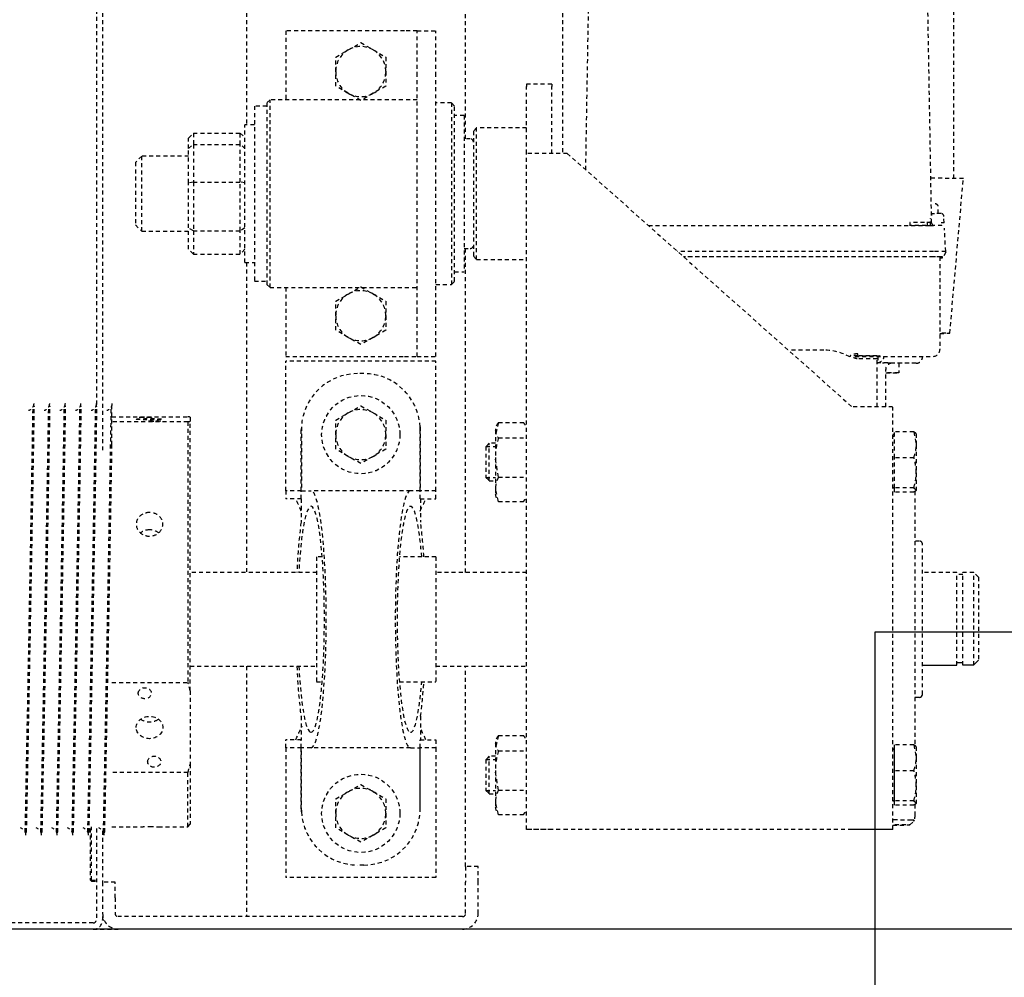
# Model space of a CAD drawing. Header units: centimetres. Extents: x 47725 to 65780, y 1892 to 12037.
# Tile 46 of 156: x 50528 to 50559, y 4527 to 4558. Entities that reach past the tile are written whole.
import ezdxf

# ---------------------------------------------------------------- set-up
doc = ezdxf.new("R2010")
doc.units = ezdxf.units.CM
doc.header["$LTSCALE"] = 0.02
doc.linetypes.add('DASHED2', pattern=[9.525, 6.35, -3.175])
for name, color, linetype in [('33 - linia 2', 3, 'Continuous'), ('A-ELEWACJE', 3, 'Continuous'), ('CKDRZWI_', 7, 'Continuous')]:
    doc.layers.add(name, color=color, linetype=linetype)
doc.layers.add('CKPOM_POWIERZ', color=1, linetype='Continuous', plot=False)

# ---------------------------------------------------------------- blocks, each defined once
blk = doc.blocks.new('A$7E8814B27261F1')
at = {"color": 7, "linetype": 'DASHED2', "ltscale": 10}
for p, q in [((200, 301), (200, 349.66)), ((202, 301), (202, 349.66)), ((231, 322.72), (231, 322.3)), ((367, 319.8), (367, 320.22)), ((231, 317.72), (231, 317.3)), ((367, 314.8), (367, 315.22)), ((231, 312.72), (231, 312.3)), ((367, 309.8), (367, 310.22)), ((231, 307.72), (231, 307.31)), ((367, 304.8), (367, 305.22)), ((231, 302.72), (231, 302.31)), ((200, 301), (200, 293)), ((232.13, 300), (203, 300)), ((215.8, 302), (215.3, 301.5)), ((215.3, 301.5), (215.7, 301.5)), ((215.3, 301.5), (215.3, 300)), ((216.2, 302), (215.7, 301.5)), ((215.7, 301.5), (232.7, 301.5)), ((215.7, 301.5), (215.7, 300)), ((216.2, 302), (215.8, 302)), ((232.2, 302), (216.2, 302)), ((367, 299.81), (367, 300.22)), ((636.73, 300), (367, 300)), ((204, 298), (203, 298)), ((203, 298), (203, 297.58)), ((204, 298), (204, 297.9)), ((210, 298), (205, 298)), ((215, 298), (210, 298)), ((215, 294), (215, 298)), ((231.46, 298), (215, 298)), ((231, 297.72), (231, 297.31)), ((554, 298), (353, 298)), ((200, 183), (200, 293)), ((204, 183), (204, 293)), ((210, 294), (205, 294)), ((210, 294), (215, 294)), ((232.75, 295), (232.75, 285.82)), ((250.04, 270.75), (250.04, 295)), ((278.85, 295), (278.85, 270.75)), ((354.75, 295), (367, 295)), ((362.13, 270.75), (362.13, 295)), ((363.73, 295), (363.73, 270.75)), ((367, 295), (367, 295.22)), ((425, 287.5), (423, 285.5)), ((445, 287.5), (425, 287.5)), ((447, 285.5), (445, 287.5)), ((423, 285.5), (447, 285.5)), ((423, 285.5), (423, 270.5)), ((447, 270.5), (447, 285.5)), ((232.75, 280.15), (232.75, 270.75)), ((232.75, 270.75), (250.04, 270.75)), ((232.75, 270.75), (233.5, 270)), ((362.13, 270.75), (278.85, 270.75)), ((252.71, 270), (233.5, 270)), ((276.18, 270), (252.71, 270)), ((276.18, 270), (362.28, 270)), ((284, 270), (284, 229.6)), ((314, 229.6), (314, 270)), ((363.58, 270), (362.28, 270)), ((415.65, 269), (417.25, 270.5)), ((415.65, 269), (415.65, 254)), ((423.11, 269), (415.65, 269)), ((417.25, 270.5), (424.06, 270.5)), ((423.11, 269), (424.06, 270.5)), ((423.11, 269), (423.11, 254)), ((438.69, 269), (423.11, 269)), ((424.06, 270.5), (438.43, 270.5)), ((438.43, 270.5), (449.39, 270.5)), ((438.69, 269), (438.43, 270.5)), ((438.69, 269), (438.69, 254)), ((450.71, 269), (438.69, 269)), ((449.39, 270.5), (452.75, 270.5)), ((449.39, 270.5), (450.71, 269)), ((450.71, 269), (450.71, 254)), ((454.35, 269), (450.71, 269)), ((452.75, 270.5), (454.35, 269)), ((454.35, 269), (454.35, 254)), ((284, 252), (204, 252)), ((413, 252), (314, 252)), ((413, 252.5), (457, 252.5)), ((413, 252.5), (413, 249.5)), ((415.65, 254), (423.11, 254)), ((417.25, 252.5), (415.65, 254)), ((423.11, 254), (438.69, 254)), ((424.06, 252.5), (423.11, 254)), ((438.43, 252.5), (438.69, 254)), ((438.69, 254), (450.71, 254)), ((449.39, 252.5), (450.71, 254)), ((450.71, 254), (454.35, 254)), ((454.35, 254), (452.75, 252.5)), ((457, 249.5), (457, 252.5)), ((554, 252), (457, 252)), ((463, 249.5), (407, 249.5)), ((407, 249.5), (407, 245.5)), ((463, 245.5), (463, 249.5)), ((406, 245.5), (405, 244.5)), ((464, 245.5), (406, 245.5)), ((465, 244.5), (464, 245.5)), ((405, 244.5), (465, 244.5)), ((405, 244.5), (405, 197.5)), ((465, 197.5), (465, 244.5)), ((257.9, 239.5), (216.5, 239.5)), ((216.5, 191.5), (216.5, 239.5)), ((257.9, 234.5), (257.9, 239.5)), ((257.9, 239.5), (260.5, 239.5)), ((260.5, 234.5), (260.5, 239.5)), ((340.1, 239.5), (337.5, 239.5)), ((337.5, 234.5), (337.5, 239.5)), ((340.1, 239.5), (381.5, 239.5)), ((340.1, 234.5), (340.1, 239.5)), ((381.5, 191.5), (381.5, 239.5)), ((405, 239.5), (383, 239.5)), ((383, 239.5), (383, 201.5)), ((487, 239.5), (465, 239.5)), ((487, 201.5), (487, 239.5)), ((237.5, 234.47), (257.9, 234.47)), ((238.5, 234.5), (257.9, 234.5)), ((257.9, 234.5), (260.5, 234.5)), ((257.9, 231.4), (257.9, 234.47)), ((268.01, 234.6), (260.5, 234.6)), ((337.5, 234.6), (329.99, 234.6)), ((337.5, 234.5), (340.1, 234.5)), ((340.1, 234.5), (359.5, 234.5)), ((340.1, 234.47), (340.1, 231.4)), ((360.5, 234.47), (340.1, 234.47)), ((257.9, 199.6), (257.9, 231.4)), ((340.1, 199.6), (340.1, 231.4)), ((319, 229.6), (279, 229.6)), ((279, 229.6), (279, 227.84)), ((319, 227.84), (319, 229.6)), ((230.07, 219.5), (232.38, 223.5)), ((232.38, 223.5), (237, 223.5)), ((237, 223.5), (241.62, 223.5)), ((241.62, 223.5), (243.93, 219.5)), ((351.07, 219.5), (353.38, 223.5)), ((353.38, 223.5), (358, 223.5)), ((358, 223.5), (362.62, 223.5)), ((362.62, 223.5), (364.93, 219.5)), ((389.07, 219.5), (391.38, 223.5)), ((391.38, 223.5), (396, 223.5)), ((396, 223.5), (400.62, 223.5)), ((400.62, 223.5), (402.93, 219.5)), ((467.07, 219.5), (469.38, 223.5)), ((469.38, 223.5), (474, 223.5)), ((474, 223.5), (478.62, 223.5)), ((478.62, 223.5), (480.93, 219.5)), ((227.76, 215.5), (230.07, 219.5)), ((243.93, 219.5), (246.24, 215.5)), ((348.76, 215.5), (351.07, 219.5)), ((364.93, 219.5), (367.24, 215.5)), ((386.76, 215.5), (389.07, 219.5)), ((402.93, 219.5), (405.24, 215.5)), ((464.76, 215.5), (467.07, 219.5)), ((480.93, 219.5), (483.24, 215.5)), ((220.5, 214.5), (220.5, 216.5)), ((230.07, 211.5), (227.76, 215.5)), ((246.24, 215.5), (243.93, 211.5)), ((351.07, 211.5), (348.76, 215.5)), ((367.24, 215.5), (364.93, 211.5)), ((377.5, 214.5), (377.5, 216.5)), ((389.07, 211.5), (386.76, 215.5)), ((405.24, 215.5), (402.93, 211.5)), ((467.07, 211.5), (464.76, 215.5)), ((483.24, 215.5), (480.93, 211.5)), ((232.38, 207.5), (230.07, 211.5)), ((243.93, 211.5), (241.62, 207.5)), ((353.38, 207.5), (351.07, 211.5)), ((364.93, 211.5), (362.62, 207.5)), ((391.38, 207.5), (389.07, 211.5)), ((402.93, 211.5), (400.62, 207.5)), ((469.38, 207.5), (467.07, 211.5)), ((480.93, 211.5), (478.62, 207.5)), ((237, 207.5), (232.38, 207.5)), ((241.62, 207.5), (237, 207.5)), ((358, 207.5), (353.38, 207.5)), ((362.62, 207.5), (358, 207.5)), ((396, 207.5), (391.38, 207.5)), ((400.62, 207.5), (396, 207.5)), ((474, 207.5), (469.38, 207.5)), ((478.62, 207.5), (474, 207.5)), ((279, 203.16), (279, 191.5)), ((319, 191.5), (319, 203.16)), ((383, 201.5), (383, 197.5)), ((487, 197.5), (487, 201.5)), ((257.9, 199.6), (257.9, 196.53)), ((340.1, 196.53), (340.1, 199.6)), ((237.5, 196.53), (257.9, 196.53)), ((238.5, 196.5), (257.9, 196.5)), ((257.9, 191.5), (257.9, 196.5)), ((257.9, 196.5), (260.5, 196.5)), ((260.5, 196.5), (260.5, 191.5)), ((268.01, 196.4), (260.5, 196.4)), ((337.5, 196.4), (329.99, 196.4)), ((337.5, 196.5), (337.5, 191.5)), ((337.5, 196.5), (340.1, 196.5)), ((360.5, 196.53), (340.1, 196.53)), ((340.1, 191.5), (340.1, 196.5)), ((340.1, 196.5), (359.5, 196.5)), ((383, 197.5), (397.36, 197.5)), ((383, 197.5), (383, 191.5)), ((397.36, 197.5), (472.64, 197.5)), ((472.64, 197.5), (487, 197.5)), ((487, 197.5), (487, 191.5)), ((257.9, 191.5), (216.5, 191.5)), ((260.5, 191.5), (257.9, 191.5)), ((319, 191.5), (279, 191.5)), ((284, 191.5), (284, 162.5)), ((314, 162.5), (314, 191.5)), ((337.5, 191.5), (340.1, 191.5)), ((340.1, 191.5), (381.5, 191.5)), ((383, 191.5), (397.36, 191.5)), ((397.36, 191.5), (472.64, 191.5)), ((406, 191.5), (406, 186.5)), ((464, 186.5), (464, 191.5)), ((472.64, 191.5), (487, 191.5)), ((464, 186.5), (406, 186.5)), ((406, 186.5), (407, 185.5)), ((463, 185.5), (464, 186.5)), ((407, 185.5), (463, 185.5)), ((410, 185.5), (410, 182.5)), ((460, 182.5), (410, 182.5)), ((417.5, 182.5), (417.5, 180.5)), ((452.5, 180.5), (452.5, 182.5)), ((460, 182.5), (460, 185.5)), ((205, 182), (215, 182)), ((220, 182), (215, 182)), ((220, 178), (220, 182)), ((220, 182), (284, 182)), ((314, 182), (417.5, 182)), ((415, 179.5), (414, 178.5)), ((455, 179.5), (415, 179.5)), ((452.5, 182), (554, 182)), ((456, 178.5), (455, 179.5)), ((205, 178), (215, 178)), ((215, 178), (220, 178)), ((414, 178.5), (456, 178.5)), ((414, 178.5), (414, 162.5)), ((456, 162.5), (456, 178.5)), ((244.34, 175.5), (243.26, 174.43)), ((243.26, 174.43), (255.26, 174.43)), ((243.26, 174.43), (243.26, 172.5)), ((254.19, 175.5), (244.34, 175.5)), ((244.34, 175.5), (244.34, 172.5)), ((255.26, 174.43), (254.19, 175.5)), ((254.19, 175.5), (254.19, 172.5)), ((255.26, 172.5), (255.26, 174.43)), ((344.34, 175.5), (343.26, 174.43)), ((343.26, 174.43), (355.26, 174.43)), ((343.26, 174.43), (343.26, 172.5)), ((354.19, 175.5), (344.34, 175.5)), ((344.34, 175.5), (344.34, 172.5)), ((355.26, 174.43), (354.19, 175.5)), ((354.19, 175.5), (354.19, 172.5)), ((355.26, 172.5), (355.26, 174.43)), ((236.67, 171.52), (240.54, 172.5)), ((236.67, 171.52), (236.67, 163.48)), ((240.54, 172.5), (238.26, 172.5)), ((250.71, 172.5), (240.54, 172.5)), ((244.41, 171.52), (250.71, 172.5)), ((244.41, 171.52), (244.41, 163.48)), ((259.43, 172.5), (250.71, 172.5)), ((257.01, 171.52), (257.01, 163.48)), ((261.86, 171.52), (257.99, 172.5)), ((261.86, 171.52), (261.86, 163.48)), ((336.67, 171.52), (340.54, 172.5)), ((336.67, 171.52), (336.67, 163.48)), ((340.54, 172.5), (338.26, 172.5)), ((350.71, 172.5), (340.54, 172.5)), ((344.41, 171.52), (350.71, 172.5)), ((344.41, 171.52), (344.41, 163.48)), ((359.43, 172.5), (350.71, 172.5)), ((357.01, 171.52), (357.01, 163.48)), ((361.86, 171.52), (357.98, 172.5)), ((361.86, 171.52), (361.86, 163.48)), ((231.83, 162.5), (447.83, 162.5)), ((231.83, 154.5), (231.83, 162.5)), ((447.83, 162.5), (469.28, 162.5)), ((470, 162.5), (469.28, 162.5)), ((470, 154.5), (470, 162.5)), ((447.86, 154.5), (469.28, 154.5)), ((470, 154.5), (469.28, 154.5)), ((535.81, 151.05), (447.86, 151.05)), ((231.84, 58.5), (231.84, 149.5)), ((231.87, 58.5), (231.87, 149.5)), ((447.87, 149.5), (366.87, 58.5)), ((442.63, 143.61), (540.3, 141.91)), ((424.78, 123.57), (424.78, 32.5)), ((416.53, 32.5), (416.53, 114.3)), ((414.78, 32.3), (414.78, 112.33)), ((414.78, 32.5), (414.78, 112.33)), ((384.98, 67.5), (384.98, 78.85)), ((383.02, 57.5), (383.02, 32.5)), ((383.21, 56.72), (383.8, 56.72)), ((366.86, 50.5), (382.17, 50.5)), ((366.85, 47.76), (378.83, 47.76)), ((383.02, 50.28), (380.98, 50.28)), ((382.91, 48.31), (383.02, 48.31)), ((231.83, 45.5), (366.83, 45.5)), ((239.66, 38.8), (239.66, 44.9)), ((241.03, 38.8), (241.03, 44.9)), ((250.63, 38.8), (250.63, 44.9)), ((258.87, 38.8), (258.87, 44.9)), ((339.66, 38.8), (339.66, 44.9)), ((339.66, 44.9), (341.02, 44.9)), ((341.02, 38.8), (341.02, 44.9)), ((341.02, 44.9), (350.63, 44.9)), ((341.03, 45.35), (341.03, 45.24)), ((350.63, 38.8), (350.63, 44.9)), ((350.63, 44.9), (358.87, 44.9)), ((357.5, 45.24), (357.5, 45.35)), ((358, 44.9), (358, 45.5)), ((358.87, 38.8), (358.87, 44.9)), ((380.8, 38.14), (380.81, 46.05)), ((380.81, 43.61), (377.78, 43.61)), ((233.31, 40), (234.52, 38.79)), ((235.23, 38.5), (235.54, 38.5)), ((235.54, 38.5), (235.84, 38.5)), ((236.2, 38.5), (235.84, 38.5)), ((239.88, 38.5), (236.2, 38.5)), ((241.03, 38.8), (240.34, 38)), ((245.83, 38), (240.34, 38)), ((254.75, 38), (245.83, 38)), ((258.87, 38.8), (254.75, 38)), ((258.26, 38), (254.75, 38)), ((339.9, 38.5), (258.63, 38.5)), ((324, 37), (324, 38.5)), ((341.02, 38.8), (340.34, 38)), ((345.83, 38), (340.34, 38)), ((354.75, 38), (345.83, 38)), ((358.87, 38.8), (354.75, 38)), ((358.26, 38), (354.75, 38)), ((425.75, 40.09), (424.77, 40.09)), ((275, 36), (323, 36)), ((314, 25), (314, 36)), ((382.81, 36), (383.02, 36)), ((425.73, 33.09), (540.3, 35.09)), ((425.97, 34.54), (424.2, 34.51)), ((424.78, 33.5), (427.18, 33.5)), ((424.78, 32.75), (424.95, 32.75)), ((428.04, 33), (428.68, 33)), ((428.69, 30.18), (428.69, 32.13)), ((385.02, 30.5), (385.21, 30.5)), ((405.86, 30.5), (385.21, 30.5)), ((414.78, 30.5), (405.86, 30.5)), ((414.52, 30.16), (414.77, 30.16)), ((414.52, 29.6), (414.77, 29.6)), ((416.27, 28.59), (414.52, 29.6)), ((416.27, 28.59), (416.52, 28.59)), ((416.52, 28.59), (424.01, 28.98)), ((425.64, 29.07), (427.75, 29.18)), ((428.69, 31), (430.98, 31)), ((390.41, 27.27), (439.81, 22.95)), ((439.87, 25.95), (535.81, 25.95)), ((284.37, 25), (314, 25)), ((284.37, 23.15), (314, 23.15)), ((313.3, 23.15), (313.3, 25)), ((314, 19.65), (314, 23.15)), ((284.37, 19.65), (314, 19.65)), ((312.5, 18.15), (314, 19.65)), ((312.5, 18.15), (285.93, 18.15))]:
    blk.add_line(p, q, dxfattribs=at)
at = {"color": 7, "linetype": 'Continuous', "ltscale": 10}
for p, q in [((231.83, 45.5), (231.83, 53.5)), ((239.66, 44.9), (241.03, 44.9)), ((241.03, 45.35), (241.03, 45.24)), ((241.03, 44.9), (250.63, 44.9)), ((250.63, 44.9), (258.87, 44.9)), ((257.5, 45.24), (257.5, 45.35)), ((274, 37), (274, 38.5)), ((284.37, 36), (284.37, 25)), ((284.37, 19.65), (284.37, 23.15)), ((285.1, 23.15), (285.1, 25))]:
    blk.add_line(p, q, dxfattribs=at)
at = {"color": 7, "linetype": 'DASHED2', "ltscale": 10}
for centre in [(237, 215.5), (358, 215.5)]:
    blk.add_circle(centre, 12.5, dxfattribs=at)
for centre, radius, start, end in [((230.05, 324.9), 2.39, 270.2737, 342.8551), ((1137.01, 45939.09), 45625.37, 268.862172, 269.032894), ((1007.37, 38846.97), 38532.49, 268.845502, 269.04765), ((230.05, 319.9), 2.39, 270.2737, 342.8551), ((-408.75, 38846.45), 38534.46, 271.153415, 271.153525), ((1137.01, 45934.09), 45625.37, 268.862172, 269.032894), ((1007.37, 38841.97), 38532.49, 268.845502, 269.04765), ((-408.75, 38841.45), 38534.46, 271.153415, 271.153525), ((230.05, 314.9), 2.39, 270.2737, 342.8551), ((1137.01, 45929.09), 45625.37, 268.862172, 269.032894), ((1007.37, 38836.97), 38532.49, 268.845502, 269.04765), ((230.05, 309.9), 2.39, 270.2737, 342.8551), ((-408.75, 38836.46), 38534.46, 271.153415, 271.153525), ((1137.01, 45924.09), 45625.37, 268.862172, 269.032894), ((1007.37, 38831.97), 38532.49, 268.845502, 269.04765), ((230.05, 304.9), 2.39, 270.2737, 342.8551), ((1137.01, 45919.09), 45625.37, 268.862172, 269.032894), ((1007.37, 38826.98), 38532.49, 268.845502, 269.04765), ((-408.75, 38831.46), 38534.46, 271.153415, 271.153525), ((203, 301), 3, 180, 270), ((203, 301), 1, 180, 270), ((230.05, 299.9), 2.39, 270.2737, 342.8551), ((-408.75, 38826.46), 38534.46, 271.153415, 271.153525), ((205, 293), 5, 90, 180), ((1137.01, 45914.09), 45625.37, 268.862172, 269.032894), ((1010.73, 38789.12), 38499.71, 268.839519, 269.023723), ((205, 293), 1, 90, 180), ((266.29, 323.65), 55.34, 252.9152, 255.7947), ((262.59, 323.65), 55.34, 284.2053, 287.0848), ((382.47, 274.39), 20.67, 190.1555, 192.2754), ((343.39, 274.39), 20.67, 347.7246, 349.8445), ((238.5, 216.5), 18, 93.1972, 180), ((238.5, 216.5), 18, 90, 93.1972), ((359.5, 216.5), 18, 86.8028, 90), ((359.5, 216.5), 18, 0, 86.8028), ((237, 215.5), 8, 90, 150), ((237, 215.5), 8, 30, 90), ((358, 215.5), 8, 90, 150), ((358, 215.5), 8, 30, 90), ((396, 215.5), 8, 90, 150), ((396, 215.5), 8, 30, 90), ((474, 215.5), 8, 90, 150), ((474, 215.5), 8, 30, 90), ((237, 215.5), 8, 150, 210), ((237, 215.5), 8, 330, 30), ((358, 215.5), 8, 150, 210), ((358, 215.5), 8, 330, 30), ((396, 215.5), 8, 150, 210), ((396, 215.5), 8, 330, 30), ((474, 215.5), 8, 150, 210), ((474, 215.5), 8, 330, 30), ((238.5, 214.5), 18, 180, 266.8028), ((359.5, 214.5), 18, 273.1972, 0), ((237, 215.5), 8, 210, 270), ((237, 215.5), 8, 270, 330), ((358, 215.5), 8, 210, 270), ((358, 215.5), 8, 270, 330), ((396, 215.5), 8, 210, 270), ((396, 215.5), 8, 270, 330), ((474, 215.5), 8, 210, 270), ((474, 215.5), 8, 270, 330), ((238.5, 214.5), 18, 266.8028, 270), ((359.5, 214.5), 18, 270, 273.1972), ((205, 183), 5, 180, 270), ((205, 183), 1, 180, 270), ((418.5, 180.5), 1, 180, 270), ((451.5, 180.5), 1, 270, 0), ((239.29, 168.54), 3.97, 92.8104, 131.2988), ((240.36, 163.68), 8.82, 62.6761, 88.8392), ((250.5, 150.52), 21.98, 72.7955, 89.4651), ((259.63, 168.54), 3.97, 92.8104, 131.2988), ((259.19, 168.43), 4.08, 49.2344, 86.6564), ((339.29, 168.54), 3.97, 92.8104, 131.2988), ((340.36, 163.68), 8.82, 62.6761, 88.8392), ((350.5, 150.52), 21.98, 72.7955, 89.4651), ((359.63, 168.54), 3.97, 92.8104, 131.2988), ((359.19, 168.43), 4.08, 49.2344, 86.6564), ((239.29, 166.46), 3.97, 228.7012, 240.7172), ((259.19, 166.57), 4.08, 296.6514, 310.7656), ((339.29, 166.46), 3.97, 228.7012, 240.7172), ((359.19, 166.57), 4.08, 296.6514, 310.7656), ((368.02, 67.5), 16.96, 330.7699, 359.996), ((381.95, 50.64), 1.03, 187.7215, 200.36), ((378.83, 45.76), 2, 1.9722, 90.0039), ((340.69, 45.24), 0.338, 270, 0), ((341.18, 45.35), 0.15, 90, 180), ((357.35, 45.35), 0.15, 0, 90), ((357.84, 45.24), 0.338, 180, 270), ((235.23, 39.5), 1, 224.4145, 247.3115), ((246.03, 53.94), 15.94, 251.7117, 269.2837), ((245.63, 53.95), 15.95, 270.7228, 288.2819), ((254.9, 49.74), 11.74, 248.6655, 269.2516), ((346.03, 53.94), 15.94, 251.7117, 269.2837), ((345.63, 53.95), 15.95, 270.7228, 288.2819), ((354.9, 49.74), 11.74, 248.6655, 269.2516), ((-256.77, 38.09), 681.55, 359.54016, 0.16806), ((323, 37), 1, 270, 0), ((385.02, 32.5), 2, 180, 270), ((425.7, 32.09), 1, 91, 156.943), ((1315.76, 31.99), 887.06, 179.93611, 179.99137), ((427.69, 30.18), 1, 272.9999, 0)]:
    blk.add_arc(centre, radius, start, end, dxfattribs=at)
at = {"color": 7, "linetype": 'Continuous', "ltscale": 10}
for centre, radius, start, end in [((240.69, 45.24), 0.338, 270, 0), ((241.18, 45.35), 0.15, 90, 180), ((257.35, 45.35), 0.15, 0, 90), ((257.84, 45.24), 0.338, 180, 270), ((275, 37), 1, 180, 270), ((616.22, 363.51), 477.87, 226.0178, 226.2774)]:
    blk.add_arc(centre, radius, start, end, dxfattribs=at)
at = {"color": 7, "linetype": 'DASHED2', "ltscale": 10}
for centre, major_axis, ratio in [((264.44, 283), (0, 4.25), 0.841709), ((275.39, 284.5), (0, 2.1), 0.841709), ((362.93, 283), (0, 4.25), 0.04674), ((363.54, 284.5), (0, -2.1), 0.04674), ((253.5, 281.5), (0, 2.1), 0.841709), ((362.32, 281.5), (0, -2.1), 0.04674)]:
    blk.add_ellipse(centre, major_axis=major_axis, ratio=ratio, dxfattribs=at)
for centre, major_axis, ratio, start_param, end_param in [((299, 231.4), (-36.1, 0), 0.118535, 0, 4.283883), ((299, 231.4), (-36.1, 0), 0.118535, 5.140895, 6.283185), ((299, 231.4), (41.1, 0), 0.118535, 1.94439, 2.424847), ((299, 231.4), (41.1, 0), 0.118535, 0.716745, 1.197203), ((299, 231.4), (41.1, 0), 0.118535, 3.141593, 6.283185), ((299, 199.6), (41.1, 0), 0.118535, 0, 3.141593), ((299, 199.6), (-36.1, 0), 0.118535, 2.157978, 6.283185), ((299, 199.6), (-36.1, 0), 0.118535, 0, 0.983615), ((299, 199.6), (41.1, 0), 0.118535, 3.858338, 4.204175), ((299, 199.6), (41.1, 0), 0.118535, 5.220603, 5.56644), ((231.83, 149.5), (0, 13), 0.002945, 4.712389, 6.283185), ((447.83, 149.5), (0, -13), 0.002945, 1.570796, 3.141593), ((231.83, 149.5), (0, 5), 0.002945, 4.712389, 6.283185), ((366.83, 58.5), (0, -13), 0.002945, 0, 1.570796), ((383.17, 67.5), (0, 18), 0.002935, 2.159827, 4.070238), ((382.17, 67.5), (0, 17), 0.002935, 3.141593, 4.006402), ((380.81, 88.5), (0, 50.5), 0.002935, 3.151418, 3.864574), ((377.78, 48.61), (0, 5), 0.002935, 1.74132, 3.141593), ((377.78, 48.61), (0, -5), 0.002935, 0, 1.400273), ((380.83, 48.76), (0, -3), 0.002935, 0.338665, 1.570796), ((233.32, 88.5), (0, -48.5), 0.002935, 5.802326, 6.764044), ((234.82, 88.5), (0, -50), 0.002935, 0.200335, 0.535527), ((234.82, 88.5), (0, -50), 0.002935, 0.109067, 0.200335), ((414.77, 32.5), (0, -2.9), 0.002935, 0, 1.570796), ((414.77, 32.3), (0, -2.14), 0.002935, 0, 1.570796), ((416.52, 32.5), (0, -3.91), 0.002935, 0, 1.570796), ((424.77, 32.5), (0, 2.72), 0.002935, 3.141593, 4.712389), ((425.68, 35), (0, -2.25), 0.002935, 5.442117, 5.753919), ((428.68, 35), (0, -2.1), 0.002935, 5.973341, 6.283185), ((439.81, 88.5), (0, 65.55), 0.002935, 3.141336, 3.712361), ((390.41, 88.5), (0, 61.23), 0.002935, 2.815456, 3.467729), ((414.52, 32.5), (0, 2.9), 0.002935, 2.331809, 3.141593), ((414.52, 32.3), (0, 2.14), 0.002935, 2.570411, 3.141593)]:
    blk.add_ellipse(centre, major_axis=major_axis, ratio=ratio, start_param=start_param, end_param=end_param, dxfattribs=at)
at = {"color": 7, "linetype": 'Continuous', "ltscale": 10}
for major_axis in [(0, 13), (0, 5)]:
    blk.add_ellipse((231.83, 58.5), major_axis=major_axis, ratio=0.002945, start_param=3.141593, end_param=4.712389, dxfattribs=at)
at = {"color": 7, "linetype": 'DASHED2', "ltscale": 10}
for points, knots in [([(367.94, 320.01), (367.94, 320.01), (367.94, 320.01), (367.94, 320.01), (367.8, 320.02), (367.67, 320.03), (367.39, 320.08), (366.84, 320.25), (366.22, 320.7), (365.77, 321.26), (365.69, 321.61), (365.67, 321.7)], [0.1861249, 0.1861249, 0.1861249, 0.1861249, 0.2261769, 0.4214762, 0.4724045, 0.5083702, 0.5480959, 0.6471273, 0.8033109, 0.9563027, 1, 1, 1, 1]), ([(367.94, 315.01), (367.94, 315.01), (367.94, 315.01), (367.94, 315.01), (367.8, 315.02), (367.67, 315.03), (367.39, 315.08), (366.84, 315.25), (366.22, 315.7), (365.77, 316.26), (365.69, 316.61), (365.67, 316.7)], [0.1861249, 0.1861249, 0.1861249, 0.1861249, 0.2261769, 0.4214762, 0.4724045, 0.5083702, 0.5480959, 0.6471273, 0.8033109, 0.9563027, 1, 1, 1, 1]), ([(367.94, 310.01), (367.94, 310.01), (367.94, 310.01), (367.94, 310.01), (367.8, 310.02), (367.67, 310.03), (367.39, 310.08), (366.84, 310.25), (366.22, 310.7), (365.77, 311.26), (365.69, 311.61), (365.67, 311.7)], [0.1861249, 0.1861249, 0.1861249, 0.1861249, 0.2261769, 0.4214762, 0.4724045, 0.5083702, 0.5480959, 0.6471273, 0.8033109, 0.9563027, 1, 1, 1, 1]), ([(367.94, 305.01), (367.94, 305.01), (367.94, 305.01), (367.94, 305.01), (367.8, 305.02), (367.67, 305.03), (367.39, 305.08), (366.84, 305.25), (366.22, 305.7), (365.77, 306.26), (365.69, 306.61), (365.67, 306.7)], [0.1861249, 0.1861249, 0.1861249, 0.1861249, 0.2261769, 0.4214762, 0.4724045, 0.5083702, 0.5480959, 0.6471273, 0.8033109, 0.9563027, 1, 1, 1, 1]), ([(367.94, 300.02), (367.94, 300.02), (367.94, 300.02), (367.94, 300.01), (367.8, 300.02), (367.67, 300.03), (367.39, 300.08), (366.84, 300.25), (366.22, 300.7), (365.77, 301.27), (365.69, 301.61), (365.67, 301.7)], [0.1861249, 0.1861249, 0.1861249, 0.1861249, 0.2261769, 0.4214762, 0.4724045, 0.5083702, 0.5480959, 0.6471273, 0.8033109, 0.9563027, 1, 1, 1, 1]), ([(367.92, 295.02), (367.94, 295.02), (367.95, 295.02), (367.94, 295.01), (367.8, 295.02), (367.67, 295.04), (367.39, 295.08), (366.84, 295.25), (366.22, 295.7), (365.77, 296.27), (365.69, 296.61), (365.67, 296.7)], [0, 0, 0, 0, 0.226177, 0.421476, 0.472405, 0.50837, 0.548096, 0.647127, 0.803311, 0.956303, 1, 1, 1, 1]), ([(333.12, 283), (333.12, 281.88), (332.73, 280.78), (331.37, 279.21), (330.39, 278.75), (328.42, 278.75), (327.43, 279.2), (325.99, 280.79), (325.57, 281.89), (325.57, 284.11), (325.99, 285.22), (327.42, 286.79), (328.41, 287.25), (330.4, 287.25), (331.36, 286.79), (332.72, 285.22), (333.12, 284.12), (333.12, 283)], [0, 0, 0, 0, 0.125, 0.125, 0.25, 0.25, 0.375, 0.375, 0.5, 0.5, 0.625, 0.625, 0.75, 0.75, 0.875, 0.875, 1, 1, 1, 1]), ([(267.08, 285.82), (266.53, 285.04), (266.22, 284.02), (266.22, 281.99), (266.52, 280.98), (267.06, 280.21)], [0.384709, 0.384709, 0.384709, 0.384709, 0.5, 0.5, 0.6138838, 0.6138838, 0.6138838, 0.6138838]), ([(383.21, 56.72), (383.21, 56.79), (383.21, 56.93), (383.21, 57.13), (383.2, 57.32), (383.19, 57.48), (383.18, 57.63), (383.17, 57.76), (383.15, 57.88), (383.14, 57.98), (383.13, 58.06), (383.11, 58.13), (383.1, 58.2), (383.08, 58.25), (383.07, 58.3), (383.05, 58.33), (383.04, 58.36), (383.03, 58.39), (383.02, 58.41), (383.01, 58.42), (383, 58.43), (382.98, 58.44), (382.97, 58.45), (382.96, 58.46), (382.95, 58.46), (382.94, 58.46), (382.93, 58.46), (382.91, 58.46), (382.9, 58.45), (382.88, 58.44), (382.86, 58.42), (382.84, 58.4), (382.82, 58.37), (382.8, 58.33), (382.77, 58.29), (382.74, 58.23), (382.71, 58.16), (382.68, 58.08), (382.64, 57.98), (382.6, 57.87), (382.56, 57.74), (382.51, 57.59), (382.46, 57.41), (382.4, 57.22), (382.34, 56.99), (382.28, 56.74), (382.23, 56.56), (382.21, 56.47)], [0, 0, 0, 0, 0.050231, 0.09572, 0.136715, 0.173461, 0.206115, 0.234796, 0.259689, 0.281128, 0.299544, 0.31539, 0.329061, 0.340748, 0.35057, 0.358726, 0.365512, 0.371225, 0.376137, 0.380451, 0.384327, 0.387911, 0.391345, 0.394766, 0.398311, 0.40212, 0.406333, 0.411106, 0.41664, 0.423208, 0.431122, 0.440701, 0.452152, 0.465568, 0.481052, 0.498972, 0.519802, 0.544027, 0.572096, 0.604568, 0.642199, 0.685303, 0.73377, 0.788384, 0.850295, 0.920548, 1, 1, 1, 1]), ([(383.8, 56.72), (383.8, 56.82), (383.8, 57), (383.78, 57.26), (383.76, 57.5), (383.73, 57.72), (383.7, 57.92), (383.66, 58.09), (383.62, 58.25), (383.58, 58.38), (383.54, 58.5), (383.5, 58.6), (383.45, 58.69), (383.41, 58.77), (383.37, 58.84), (383.33, 58.9), (383.29, 58.95), (383.25, 58.99), (383.21, 59.03), (383.18, 59.06), (383.15, 59.08), (383.12, 59.11), (383.09, 59.13), (383.05, 59.14), (383.02, 59.16), (382.99, 59.18), (382.95, 59.19), (382.91, 59.2), (382.86, 59.21), (382.83, 59.22), (382.82, 59.22)], [0, 0, 0, 0, 0.091931, 0.17614, 0.253173, 0.323557, 0.387616, 0.445549, 0.497613, 0.544312, 0.586342, 0.624475, 0.659408, 0.691351, 0.720228, 0.746085, 0.769256, 0.790193, 0.809381, 0.827197, 0.84392, 0.859852, 0.875333, 0.890726, 0.906399, 0.922692, 0.939893, 0.958262, 0.97814, 1, 1, 1, 1]), ([(380.98, 50.28), (380.99, 50.22), (381.02, 50.1), (381.06, 49.93), (381.12, 49.76), (381.19, 49.6), (381.26, 49.46), (381.33, 49.32), (381.42, 49.19), (381.5, 49.07), (381.59, 48.96), (381.69, 48.86), (381.78, 48.77), (381.88, 48.68), (381.98, 48.61), (382.08, 48.55), (382.18, 48.49), (382.29, 48.44), (382.39, 48.4), (382.49, 48.37), (382.6, 48.34), (382.7, 48.32), (382.81, 48.31), (382.88, 48.31), (382.91, 48.31)], [0, 0, 0, 0, 0.061882, 0.122107, 0.180546, 0.237115, 0.291884, 0.344932, 0.396157, 0.445527, 0.493113, 0.539022, 0.583296, 0.626078, 0.667448, 0.707597, 0.746599, 0.784646, 0.821836, 0.8583, 0.894228, 0.929719, 0.964966, 1, 1, 1, 1]), ([(240.34, 38), (240.28, 38), (240.23, 38.02), (240.11, 38.09), (240.05, 38.15), (239.88, 38.36), (239.77, 38.56), (239.66, 38.8)], [0, 0, 0, 0, 0.25, 0.25, 0.5, 0.5, 1, 1, 1, 1]), ([(258.19, 38), (258.24, 38), (258.3, 38.02), (258.42, 38.09), (258.47, 38.15), (258.65, 38.36), (258.76, 38.56), (258.87, 38.8)], [0, 0, 0, 0, 0.25, 0.25, 0.5, 0.5, 1, 1, 1, 1]), ([(340.34, 38), (340.28, 38), (340.23, 38.02), (340.11, 38.09), (340.05, 38.15), (339.88, 38.36), (339.77, 38.56), (339.66, 38.8)], [0, 0, 0, 0, 0.25, 0.25, 0.5, 0.5, 1, 1, 1, 1]), ([(358.19, 38), (358.24, 38), (358.3, 38.02), (358.42, 38.09), (358.47, 38.15), (358.64, 38.36), (358.76, 38.56), (358.87, 38.8)], [0, 0, 0, 0, 0.25, 0.25, 0.5, 0.5, 1, 1, 1, 1]), ([(380.81, 38.07), (380.8, 38.03), (380.8, 37.95), (380.83, 37.7), (380.87, 37.52), (380.95, 37.24), (381.15, 36.85), (381.54, 36.42), (382.1, 36.1), (382.62, 35.96), (382.88, 36.01), (382.92, 36.02)], [0, 0, 0, 0, 0.411153, 0.487202, 0.537484, 0.586841, 0.664042, 0.756476, 0.865267, 0.98286, 1, 1, 1, 1]), ([(425.73, 33.09), (425.73, 33.09), (425.73, 33.19), (425.74, 33.67), (425.74, 34.55), (425.74, 35.73), (425.75, 37.16), (425.75, 38.65), (425.75, 39.65), (425.75, 40.09)], [0, 0, 0, 0, 0.124029, 0.275019, 0.42586, 0.576663, 0.727505, 0.878494, 1, 1, 1, 1]), ([(430.98, 31), (431.04, 31.01), (431.14, 31.02), (431.31, 31.11), (431.46, 31.25), (431.62, 31.49), (431.74, 31.85), (431.78, 32.23), (431.78, 32.41), (431.77, 32.51)], [0, 0, 0, 0, 0.073224, 0.155017, 0.246981, 0.347854, 0.563013, 0.79486, 1, 1, 1, 1]), ([(425.64, 29.07), (425.64, 29.07), (425.64, 29.07), (425.65, 29.11), (425.65, 29.26), (425.67, 29.49), (425.68, 29.77), (425.69, 29.98), (425.7, 30.08)], [0, 0, 0, 0, 0.010015, 0.209527, 0.40884, 0.60841, 0.807949, 1, 1, 1, 1])]:
    blk.add_open_spline(points, degree=3, knots=knots, dxfattribs=at)
for points in [[(367, 320.22), (367, 320.22), (366.98, 320.22), (366.93, 320.22)], [(367, 315.22), (367, 315.22), (366.98, 315.22), (366.93, 315.22)], [(367, 310.22), (367, 310.22), (366.98, 310.22), (366.93, 310.22)], [(367, 305.22), (367, 305.22), (366.98, 305.22), (366.93, 305.22)], [(367, 300.22), (367, 300.22), (366.98, 300.22), (366.93, 300.22)], [(367, 295.22), (367, 295.22), (366.97, 295.23), (366.93, 295.23)], [(232.75, 285.86), (232.75, 285.09), (232.76, 284.06), (232.76, 283)], [(327.6, 283), (327.6, 284.05), (327.25, 285.09), (326.65, 285.86)], [(232.76, 283), (232.76, 281.94), (232.75, 280.89), (232.75, 280.12)], [(326.64, 280.12), (327.25, 280.89), (327.6, 281.94), (327.6, 283)], [(260.5, 236.27), (261.99, 235.6), (263.49, 234.92), (264.98, 234.26)], [(333.59, 234.51), (334.89, 235.09), (336.2, 235.68), (337.5, 236.27)], [(260.5, 194.73), (261.85, 195.34), (263.21, 195.95), (264.56, 196.55)], [(333.59, 196.49), (334.89, 195.91), (336.2, 195.32), (337.5, 194.73)]]:
    blk.add_open_spline(points, degree=3, dxfattribs=at)
blk = doc.blocks.new('A$7E8A16153526364')
at = {"layer": '33 - linia 2'}
blk.add_lwpolyline([(-20285, -12435), (-19935, -12435), (-19935, -12785), (-20285, -12785)], close=True, dxfattribs=at)

msp = doc.modelspace()

# ---------------------------------------------------------------- linework, layer by layer
at = {"layer": 'CKPOM_POWIERZ'}
msp.add_lwpolyline([(49578.82, 5762.604), (51065.82, 5762.604), (51065.82, 4528.604), (49578.82, 4528.604)], close=True, dxfattribs=at)

# ---------------------------------------------------------------- block references
at = {"layer": 'A-ELEWACJE', "xscale": 0.1, "yscale": 0.1, "zscale": 0.1}
msp.add_blockref('A$7E8A16153526364', (52583.82, 5781.604), dxfattribs=at)
at = {"layer": 'CKDRZWI_', "xscale": 0.1, "yscale": 0.1, "zscale": 0.1, "rotation": 89.99999999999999}
msp.add_blockref('A$7E8814B27261F1', (50560.429, 4508.604), dxfattribs=at)

doc.saveas('drawing.dxf')
